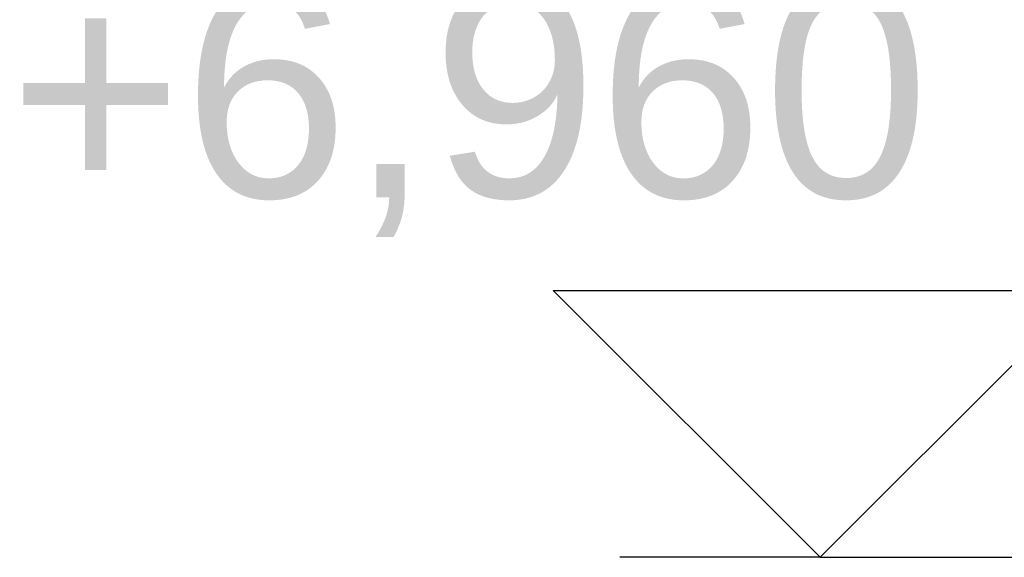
# Model space of a CAD drawing. Header units: millimetres. Extents: x -29001 to 109416, y -1251 to 13451.
# Tile 4 of 163: x -21729 to -20807, y 6986 to 7490. Entities that reach past the tile are written whole.
import ezdxf

# ---------------------------------------------------------------- set-up
doc = ezdxf.new("R2010")
doc.units = ezdxf.units.MM
doc.header["$MEASUREMENT"] = 0
doc.layers.add('POHLED JIŽNÍ_1_Kóty - SP', color=7, linetype='Continuous')
doc.layers.add('POHLED JIŽNÍ_1_Nové_Kóty - SP', color=7, linetype='Continuous')
doc.styles.add('GENEROVANÝ_STYL_1', font='txt')

msp = doc.modelspace()

# ---------------------------------------------------------------- linework, layer by layer
at = {"layer": 'POHLED JIŽNÍ_1_Nové_Kóty - SP', "color": 1, "linetype": 'Continuous', "lineweight": 25}
for p, q in [((-20979.43, 6986.26), (-21229.43, 7236.26)), ((-21229.43, 7236.26), (-20729.43, 7236.26)), ((-20729.43, 7236.26), (-20979.43, 6986.26)), ((-20979.43, 6986.26), (-21166.93, 6986.26)), ((-20979.43, 6986.26), (-20679.43, 6986.26))]:
    msp.add_line(p, q, dxfattribs=at)

# ---------------------------------------------------------------- texts
at = {"layer": 'POHLED JIŽNÍ_1_Kóty - SP', "color": 1, "linetype": 'Continuous', "lineweight": 25, "insert": (-21739.36, 7286.26), "char_height": 200, "width": 844.802, "attachment_point": 7, "style": 'GENEROVANÝ_STYL_1'}
msp.add_mtext('\\A1;{\\pql;\\fArial|b0|i0|c0|p38;+6,960}', dxfattribs=at)

doc.saveas('drawing.dxf')
